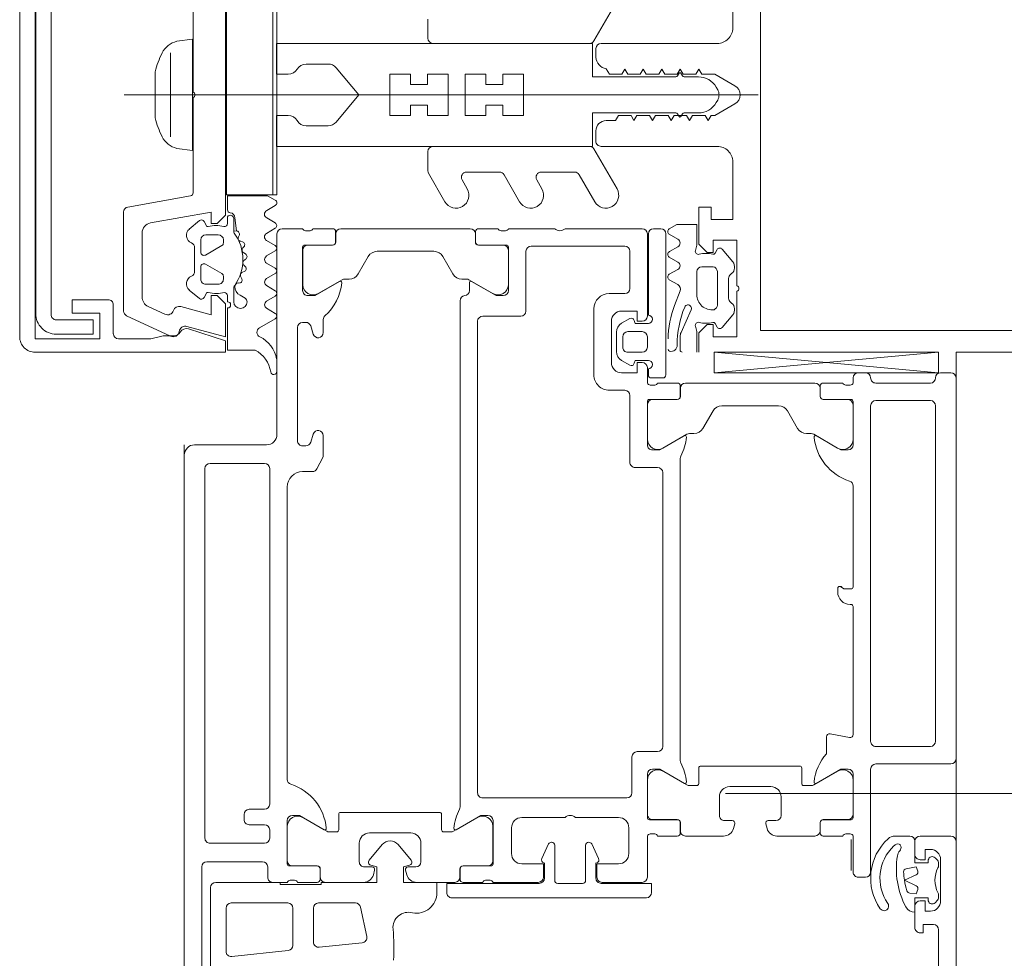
# Model space of a CAD drawing. Header units: centimetres. Extents: x -1737 to 22393, y -8842 to 3838.
# Tile 146 of 167: x 527 to 537, y 3029 to 3038. Entities that reach past the tile are written whole.
import ezdxf

# ---------------------------------------------------------------- set-up
doc = ezdxf.new("R2010")
doc.units = ezdxf.units.CM
for name, color, linetype, lineweight in [('A-DETL-GENF', 92, 'Continuous', 9), ('A-DETL-THIN', 151, 'Continuous', 9), ('A-DOOR', 31, 'Continuous', 13), ('A-GLAZ-CWMG', 51, 'Continuous', 13)]:
    doc.layers.add(name, color=color, linetype=linetype, lineweight=lineweight)

# ---------------------------------------------------------------- blocks, each defined once
blk = doc.blocks.new('Rectangular Mullion - SI_CovCap-20mm_Tran-55mm-V13-3_piętro I __3_90 m_ - stan projektowany')
at = {"layer": 'A-DETL-GENF'}
for p, q in [((-2.5, 9.39), (-2.5, 6.6)), ((-2.29, 9.39), (-2.29, 4.79)), ((0, -1.4848), (0, 4.678)), ((-2.2595, 4.3273), (-2.1357, 4.43)), ((-2.0223, 4.4186), (-2.0144, 4.4088)), ((-1.7445, 4.4088), (-1.7366, 4.4186)), ((-1.6232, 4.43), (-1.4994, 4.3273)), ((-1.9754, 4.3901), (-1.7835, 4.3901)), ((-2.2208, 4.2576), (-2.2558, 4.2778)), ((-2.0429, 4.28), (-1.7161, 4.28)), ((-1.6695, 4.2382), (-1.6695, 4.13)), ((-1.5031, 4.2778), (-1.5381, 4.2576)), ((-0.5006, 4.28), (-0.5006, 3.1497)), ((-0.0755, 4.269), (-0.0505, 4.2834)), ((0.0745, 4.269), (0.0495, 4.2834)), ((0.4995, 3.15), (0.4995, 4.28)), ((-2.0881, 4.0255), (-2.3089, 3.9271)), ((-1.7168, 4.0801), (-1.9395, 4.0801)), ((-0.1755, 3.9573), (-0.1755, 4.0958)), ((0.1745, 3.9573), (0.1745, 4.0958)), ((-0.2106, 3.9255), (-0.1855, 3.9399)), ((0.2095, 3.9255), (0.1844, 3.9399)), ((-2.3496, 3.9185), (-2.4795, 3.9185)), ((-1.9043, 3.9181), (-2.0452, 3.8648)), ((-1.7954, 3.8132), (-1.8435, 3.8963)), ((-1.6952, 3.8968), (-1.7434, 3.8132)), ((-1.5753, 3.8132), (-1.6241, 3.8969)), ((-1.4751, 3.8966), (-1.5223, 3.8156)), ((-1.3542, 3.8132), (-1.4021, 3.8966)), ((-0.1855, 3.8937), (-0.2106, 3.9082)), ((0.1844, 3.8937), (0.2095, 3.9082)), ((-0.913, 3.305), (-0.5255, 3.0813)), ((0.912, 3.305), (0.5245, 3.0813)), ((-0.7755, 2.9369), (-1.038, 3.0885)), ((-0.4506, 3.0997), (-0.3506, 3.0997)), ((0.3653, 3.1), (0.4502, 3.1)), ((-0.5005, 3.038), (-0.5005, 1.5168)), ((0.4995, 3.038), (0.4995, 1.5168)), ((-0.7505, 2.5678), (-0.7505, 2.8936)), ((-0.913, 2.575), (-0.8255, 2.5245)), ((-0.7755, 2.2069), (-1.038, 2.3585)), ((-0.7505, 1.8421), (-0.7505, 2.1636)), ((-0.913, 1.8493), (-0.8255, 1.7988)), ((-0.7621, 1.4735), (-1.038, 1.6328)), ((-0.5505, 1.4668), (-0.7371, 1.4668)), ((0.5495, 1.4668), (0.7361, 1.4668)), ((-0.3005, 0.4985), (-0.3005, 0.2834)), ((0.2995, 0.4985), (0.2995, 0.2834)), ((-2.1754, -0.0176), (-2.2626, -0.1698)), ((-2.0732, -0.1019), (-2.1235, -0.0172)), ((-1.9552, -0.0172), (-2.005, -0.1019)), ((-1.8534, -0.1019), (-1.9035, -0.0172)), ((-1.7356, -0.0172), (-1.7854, -0.1019)), ((-1.6341, -0.1029), (-1.6838, -0.0174)), ((-1.5156, -0.0172), (-1.5654, -0.1019)), ((-1.4137, -0.1029), (-1.4638, -0.0173)), ((-1.2956, -0.0174), (-1.3454, -0.1028)), ((-1.1963, -0.0985), (-1.2438, -0.0173)), ((-1.0747, -0.016), (-1.1226, -0.0994)), ((-1.9754, -0.3099), (-1.9472, -0.3587)), ((-1.8278, -0.3766), (-1.827, -0.3622)), ((-1.7862, -0.3401), (-1.7676, -0.3508)), ((-1.7218, -0.3332), (-1.7173, -0.3195)), ((-1.6676, -0.3076), (-1.6534, -0.3217)), ((-1.6046, -0.3166), (-1.5967, -0.3045)), ((-1.5456, -0.3058), (-1.5356, -0.3232)), ((-1.4871, -0.3308), (-1.4764, -0.3212)), ((-1.4273, -0.3357), (-1.422, -0.3558)), ((-1.3794, -0.3747), (-1.3656, -0.3677)), ((-1.8816, -0.4199), (-2.01, -0.4199)), ((-2.01, -0.4799), (-1.9495, -0.4799)), ((-1.84, -0.69), (-1.84, -0.57)), ((-1.79, -0.52), (-1.7624, -0.52)), ((-1.7364, -0.535), (-1.644, -0.695)), ((-1.556, -0.695), (-1.4636, -0.535)), ((-1.4376, -0.52), (-1.41, -0.52)), ((-1.36, -0.57), (-1.36, -0.69)), ((-1.2491, -0.4799), (-1.184, -0.4799)), ((-1.978, -0.7541), (-1.8963, -0.8514)), ((-1.67, -0.74), (-1.79, -0.74)), ((-1.41, -0.74), (-1.53, -0.74)), ((-1.3037, -0.8514), (-1.222, -0.7541)), ((-1.7151, -0.7999), (-1.4849, -0.7999)), ((-1.0897, -1.4487), (-0.9823, -0.8398)), ((-0.9528, -0.815), (-0.025, -0.815)), ((0.025, -0.815), (0.9528, -0.815)), ((-2.3444, -1.0341), (-2.1452, -1.4611)), ((0.4076, -1.0357), (-0.4076, -1.0357)), ((-2.0551, -1.2523), (-2.1312, -1.0889)), ((-0.225, -1.1834), (0.225, -1.1834)), ((-1.342, -1.31), (-1.9644, -1.31)), ((-2.0999, -1.49), (-1.1389, -1.49)), ((-2.32, -1.59), (-2.04, -1.59)), ((2.135, -2.1946), (-2.135, -2.1946)), ((-2.125, -2.3446), (2.125, -2.3446)), ((2.3501, -2.5), (-2.3501, -2.5))]:
    blk.add_line(p, q, dxfattribs=at)
at = {"layer": 'A-DETL-GENF', "flags": 128}
for points in [[(-2.2905, 4.9), (-2.2905, 4.7001), (2.2895, 4.7001), (2.2895, 4.9)], [(-2.5, 4.1), (-2.3107, 4.1), (-2.2307, 4.18), (-2.2307, 4.24), (-2.3506, 4.24), (-2.3506, 4.47), (-1.9056, 4.47)], [(-1.8558, 4.47), (-1.4106, 4.47), (-1.4106, 4.2399), (-1.5305, 4.2399), (-1.5305, 4.18), (-1.4505, 4.1), (-1.0906, 4.1), (-1.0906, 4.22), (-1.2106, 4.22), (-1.2106, 4.43), (-0.6506, 4.43)], [(-0.2506, 3.1997), (-0.2506, 3.2898), (-0.2005, 3.3204), (-0.2005, 3.4411), (-0.2506, 3.47), (-0.2005, 3.4989), (-0.2005, 3.6211), (-0.2506, 3.65), (-0.2005, 3.6789), (-0.2005, 3.8012), (-0.2506, 3.83), (-0.2005, 3.8589), (-0.2005, 3.9812), (-0.2506, 4.01), (-0.2005, 4.0389), (-0.2005, 4.1612), (-0.2506, 4.19), (-0.2003, 4.219), (-0.2003, 4.2549), (-0.0879, 4.4495)], [(0.0873, 4.4495), (0.1995, 4.2548), (0.1995, 4.1289), (0.2495, 4.1), (0.1995, 4.0712), (0.1995, 3.9488), (0.2495, 3.92), (0.1995, 3.8912), (0.1995, 3.7688), (0.2495, 3.74), (0.1995, 3.7112), (0.1995, 3.5889), (0.2495, 3.56), (0.1995, 3.5311), (0.1995, 3.4089), (0.2495, 3.38), (0.1995, 3.3511), (0.1995, 3.2304), (0.252, 3.2)], [(0.6495, 4.43), (1.2095, 4.43), (1.2095, 4.22), (1.0895, 4.22), (1.0895, 4.1), (1.4494, 4.1), (1.5294, 4.18), (1.5294, 4.2399), (1.4095, 4.2399), (1.4095, 4.47), (1.8547, 4.47)], [(-0.2648, 0.5751), (-0.0005, 0.7968), (-0.0005, 1.0968), (-0.2005, 1.0968), (-0.2005, 1.2968), (-0.1005, 1.2968), (-0.1005, 1.4628), (-0.2005, 1.4628), (-0.2005, 1.6628), (-0.0005, 1.6628), (-0.0005, 1.8298), (-0.2005, 1.8298), (-0.2005, 2.0298), (-0.1005, 2.0298), (-0.1005, 2.1968), (-0.2005, 2.1968), (-0.2005, 2.3968), (-0.0005, 2.3968), (-0.0005, 4.2968), (-0.0005, 2.3968), (0.1995, 2.3968), (0.1995, 2.1968), (0.0995, 2.1968), (0.0995, 2.0298), (0.1995, 2.0298), (0.1995, 1.8298), (-0.0005, 1.8298), (-0.0005, 1.6628), (0.1995, 1.6628), (0.1995, 1.4628), (0.0995, 1.4628), (0.0995, 1.2968), (0.1995, 1.2968), (0.1995, 1.0968), (-0.0005, 1.0968), (-0.0005, 0.7968), (0.2637, 0.5751)], [(-2.4995, 4.08), (-2.298, 4.08), (-2.2468, 4.0666)], [(-1.5121, 4.0666), (-1.4609, 4.08), (-1.2595, 4.08), (-1.2595, 3.8876), (-1.3021, 3.8132)], [(-0.2005, 0.1102), (-0.2005, -0.0032), (-0.5005, -0.0032), (-0.5005, 3.0668), (-0.1755, 3.0668), (-0.1755, 3.8764)], [(0.1995, 0.1102), (0.1995, -0.0032), (0.4995, -0.0032), (0.4995, 3.0668), (0.1745, 3.0668), (0.1745, 3.8764)], [(-1.1154, -0.4799), (-0.98, -0.4799), (-0.98, -0.0904), (-1.0226, -0.016)], [(-2.48, -0.2109), (-2.48, -0.4799), (-2.07, -0.4799)], [(-1.203, -0.4199), (-1.3248, -0.4199), (-1.322, -0.3944), (-1.1948, -0.4099)], [(-2.5, -2.3501), (-2.5, -0.5), (-2.3899, -0.5), (-2.2734, -0.8584)], [(-2.0576, -0.9345), (-2.1365, -0.64), (-1.95, -0.64), (-1.95, -0.58), (-2.03, -0.5), (-2.35, -0.5), (-2.2497, -0.8745)], [(1.2436, -1.2274), (1.14, -0.64), (1.25, -0.64), (1.25, -0.58), (1.17, -0.5), (-1.17, -0.5), (-1.25, -0.58), (-1.25, -0.64), (-1.14, -0.64), (-1.2436, -1.2274)], [(-1.92, -0.6672), (-1.92, -0.6799), (-1.97, -0.7088)], [(-1.23, -0.7088), (-1.28, -0.6799), (-1.28, -0.6672)], [(0.52, -0.9739), (0.54, -0.8207), (-0.54, -0.8207), (-0.52, -0.9738)], [(-2.34, -1.0012), (-2.34, -1.1062), (-2.37, -1.2244), (-2.37, -1.5393)], [(-1.99, -1.64), (-1.99, -1.99), (-2.12, -1.99), (-2.12, -1.72), (-2.37, -1.72), (-2.37, -2.35), (2.37, -2.35), (2.37, -1.72), (2.12, -1.72), (2.12, -1.99), (1.99, -1.99), (1.99, -1.64)], [(-2.185, -2.1446), (-2.185, -1.7846), (-2.325, -1.7846), (-2.325, -2.1447)]]:
    blk.add_lwpolyline(points, dxfattribs=at)
for points in [[(0.97, 0), (-0.97, 0), (-0.97, -0.04), (0.97, -0.04)], [(0.97, -0.04), (-0.97, -0.04), (-0.97, -0.49), (0.97, -0.49)]]:
    blk.add_lwpolyline(points, close=True, dxfattribs=at)
at = {"layer": 'A-DETL-GENF'}
for centre, radius, start, end in [((-0.0003, 4.4014), 0.1, 28.79836, 151.20164), ((-2.0846, 4.3685), 0.08, 38.84751, 129.68497), ((-1.9754, 4.4401), 0.05, 218.84751, 270), ((-1.8807, 4.4646), 0.0255, 12.35001, 167.64999), ((-1.7835, 4.4401), 0.05, 270, 321.15279), ((-1.6743, 4.3685), 0.08, 50.31503, 141.15279), ((-0.6505, 4.2801), 0.1499, 359.97059, 90.02941), ((0.6494, 4.2801), 0.1499, 89.97059, 180.02941), ((-2.2408, 4.3038), 0.03, 128.57981, 239.99147), ((-1.5181, 4.3038), 0.03, 300.00853, 51.42019), ((-2.2308, 4.2403), 0.02, 346.6587, 60.01715), ((-1.942, 4.1718), 0.2768, 166.6587, 194.37456), ((-1.9401, 4.2281), 0.1482, 172.4164, 270.24043), ((-2.0405, 4.2305), 0.0496, 92.75586, 159.68776), ((-1.7187, 4.2302), 0.0499, 9.22628, 86.98926), ((-1.8169, 4.1718), 0.2768, 345.62539, 13.34104), ((-1.5281, 4.2403), 0.02, 119.98467, 193.34104), ((0.0245, 4.0958), 0.2, 120, 180), ((-0.0005, 4.1968), 0.1, 90, 120), ((-0.0005, 4.1968), 0.1, 60, 90), ((-0.0255, 4.0958), 0.2, 360, 60), ((-1.7197, 4.1302), 0.0502, 273.33226, 359.73216), ((-2.2392, 4.0957), 0.03, 255.40272, 14.37456), ((-2.0744, 3.9947), 0.0337, 293.00353, 114.00003), ((-1.5197, 4.0957), 0.03, 165.62539, 284.59422), ((-2.4795, 3.9385), 0.02, 180.0007, 269.9993), ((-2.4256, 4.8221), 0.9325, 269.58699, 293.00353), ((-2.3496, 4.0185), 0.1, 270.00008, 294.00003), ((-0.2055, 3.9168), 0.01, 120.03025, 239.98023), ((-0.1955, 3.9573), 0.02, 300.03025, 360), ((0.1945, 3.9573), 0.02, 180, 239.96975), ((0.2045, 3.9168), 0.01, 300.01977, 59.96975), ((-2.4338, 3.8306), 0.059, 88.59736, 194.60356), ((-2.3976, 4.7979), 0.9974, 271.49889, 290.69004), ((-1.8868, 3.8712), 0.05, 30.06904, 110.53605), ((-1.6596, 3.8782), 0.0402, 27.79216, 152.37015), ((-1.4386, 3.877), 0.0414, 28.17599, 151.82401), ((-0.1955, 3.8764), 0.02, 360, 59.98023), ((0.1945, 3.8764), 0.02, 120.01977, 180), ((-2.4715, 3.8208), 0.02, 194.60356, 270), ((-1.7694, 3.8282), 0.03, 210.08708, 329.91292), ((-1.5494, 3.8282), 0.0299, 210.122, 335.06395), ((-1.3281, 3.8283), 0.0301, 210.12581, 329.87419), ((-0.9755, 3.1967), 0.125, 60, 240), ((-0.3505, 3.1997), 0.0999, 269.97043, 0.02957), ((0.3749, 3.2251), 0.1255, 191.5693, 265.59312), ((-0.5505, 3.038), 0.05, 360, 60), ((-0.4506, 3.1497), 0.05, 179.98991, 270.01009), ((0.4494, 3.15), 0.05, 270.93133, 359.98516), ((0.5495, 3.038), 0.05, 120, 180), ((-0.8005, 2.8936), 0.05, 360, 60), ((-0.9755, 2.4667), 0.125, 60, 240), ((-0.8005, 2.5678), 0.05, 240, 360), ((-0.8005, 2.1636), 0.05, 360, 60), ((-0.9755, 1.7411), 0.125, 60, 240), ((-0.8005, 1.8421), 0.05, 240, 360), ((-0.7371, 1.5168), 0.05, 240, 270), ((-0.5505, 1.5168), 0.05, 270, 360), ((0.5495, 1.5168), 0.05, 180, 270), ((-0.2005, 0.4985), 0.1, 130, 180), ((0.1995, 0.4985), 0.1, 0, 50), ((-0.2005, 0.2834), 0.1, 180, 240), ((-0.3005, 0.1102), 0.1, 360, 60), ((0.2995, 0.1102), 0.1, 120, 180), ((0.1995, 0.2834), 0.1, 300, 360), ((-2.6872, -0.031), 0.03, 89.9022, 261.64334), ((-2.7331, -0.3432), 0.2856, 27.59211, 81.64334), ((-2.6143, -0.291), 0.2911, 25.36369, 80.45454), ((-2.1493, -0.0325), 0.03, 30.71536, 150.16485), ((-1.9293, -0.0324), 0.03, 30.58867, 149.53464), ((-1.7097, -0.0324), 0.03, 30.14481, 149.53463), ((-1.4897, -0.0324), 0.03, 30.34487, 149.53462), ((-1.2697, -0.0325), 0.03, 30.34457, 149.76853), ((-1.0486, -0.0309), 0.03, 29.79649, 150.13199), ((-2.306, -0.1449), 0.05, 205.36369, 330.16485), ((-2.0391, -0.0779), 0.0417, 215.13204, 324.86796), ((-1.8194, -0.0781), 0.0415, 215.01205, 324.98795), ((-1.6001, -0.0765), 0.043, 217.84365, 323.82344), ((-1.3796, -0.0786), 0.0419, 215.46653, 324.69988), ((-1.1592, -0.0796), 0.0416, 206.95413, 331.56801), ((-2.01, -0.3549), 0.065, 90, 270), ((-2.01, -0.3299), 0.04, 29.99374, 90.00001), ((-1.8606, -0.3087), 0.1, 210.00227, 269.17284), ((-1.8616, -0.3748), 0.0339, 269.17829, 356.99749), ((-1.6, -0.7709), 0.44, 54.15879, 125.07788), ((-1.7998, -0.3636), 0.0272, 60.01099, 176.9853), ((-1.7518, -0.3234), 0.0316, 240.00703, 341.99669), ((-1.6888, -0.3288), 0.03, 45.00054, 162.0009), ((-1.6311, -0.2994), 0.0316, 224.99099, 327.01044), ((-1.5716, -0.3208), 0.03, 30.00025, 146.99854), ((-1.5082, -0.3073), 0.0316, 210.00259, 311.99738), ((-1.4563, -0.3435), 0.03, 14.99548, 132.00284), ((-1.393, -0.348), 0.03, 195.00147, 296.99683), ((-1.352, -0.3944), 0.03, 0.01117, 116.99101), ((-2.04, -0.4799), 0.03, 0, 180), ((-1.8816, -0.3699), 0.05, 270, 305.07788), ((-1.3248, -0.3899), 0.03, 234.15879, 270), ((-1.203, -0.4529), 0.033, 305.09006, 89.99998), ((-1.1947, -0.4599), 0.05, 7.17367, 90.00885), ((-1.1154, -0.4499), 0.03, 187.1885, 269.99701), ((-1.95, -0.5099), 0.03, 0.01852, 89.09479), ((-1.616, -0.5886), 0.314, 165.49788, 194.50212), ((-1.79, -0.57), 0.05, 89.98974, 180.01026), ((-1.7624, -0.55), 0.03, 29.99356, 90.01209), ((-1.4376, -0.55), 0.03, 89.98935, 150.005), ((-1.41, -0.57), 0.05, 0.00904, 89.99096), ((-1.5844, -0.5886), 0.3144, 345.517, 13.19753), ((-1.2491, -0.5099), 0.03, 90, 193.19753), ((-1.955, -0.7348), 0.03, 120.00493, 219.98969), ((-1.79, -0.69), 0.05, 179.98992, 270.01008), ((-1.67, -0.71), 0.03, 269.99358, 30.00244), ((-1.53, -0.71), 0.03, 150.00269, 270.00128), ((-1.41, -0.69), 0.05, 270.00918, 359.99082), ((-1.245, -0.7348), 0.03, 319.98868, 60.00171), ((-2.34, -0.88), 0.07, 300.00644, 18), ((-1.8351, -0.7999), 0.08, 219.99668, 337.38439), ((-1.7151, -0.8499), 0.05, 90.00034, 157.37761), ((-1.4849, -0.8499), 0.05, 22.62086, 90.00119), ((-1.3649, -0.7999), 0.08, 202.62277, 319.99694), ((-0.9528, -0.845), 0.03, 90, 170), ((0, -0.8206), 0.0256, 12.68038, 167.31962), ((-2.29, -1.0087), 0.06, 98.44171, 205), ((-2.27, -1.0012), 0.07, 120.00644, 180), ((-2.3076, -0.89), 0.06, 278.44171, 15), ((-2.1155, -0.95), 0.06, 288.81925, 15), ((-2.0768, -1.0636), 0.06, 108.81925, 205), ((-0.3066, -0.9208), 0.2199, 193.97065, 242.72797), ((0.3066, -0.9207), 0.2199, 297.27461, 346.02676), ((0.0005, -0.2907), 0.9207, 243.70777, 255.82838), ((-0.0002, -0.2912), 0.9202, 284.16828, 296.29299), ((-1.342, -1.21), 0.1, 270, 350), ((-1.9644, -1.21), 0.1, 205, 270), ((-2.0999, -1.44), 0.05, 205, 270), ((-1.1389, -1.44), 0.05, 270, 350), ((-2.3188, -1.5388), 0.0512, 180.57094, 268.64822), ((-2.04, -1.64), 0.05, 0.00001, 90.0001), ((-2.1251, -2.1448), 0.1998, 179.97179, 270.0352), ((-2.135, -2.1447), 0.0499, 179.87955, 270.02248), ((-2.3501, -2.3501), 0.1499, 179.99376, 270.0062)]:
    blk.add_arc(centre, radius, start, end, dxfattribs=at)
blk = doc.blocks.new('Schueco_FWS_ADS-75-SimplySmart_inw_Family-02 - FWS SI insert unit 90-2508000-3_piętro I __3_90 m_ - stan projektowany')
at = {"layer": 'A-DETL-GENF'}
for p, q in [((-76.25, 6.6), (76.25, 6.6)), ((75.35, -0.9), (-75.35, -0.9))]:
    blk.add_line(p, q, dxfattribs=at)
at = {"layer": 'A-DOOR'}
for p, q in [((-76.05, 6.45), (-76.05, 6.55)), ((-76, 6.6), (-72.3, 6.6)), ((-72.25, 6.55), (-72.25, 5.82)), ((-71.55, 6.25), (-71.55, 6.55)), ((-76.0502, 4.2489), (-76.25, 6.4302)), ((-71.3383, 6.397), (-71.3141, 6.4212)), ((-70.92, 6.45), (-71.32, 6.45)), ((-71.2929, 6.43), (-71.2631, 6.43)), ((-70.9769, 6.43), (-70.9471, 6.43)), ((-70.9259, 6.4212), (-70.9017, 6.397)), ((-69.35, 6.43), (-70.64, 6.43)), ((-75.95, 5.82), (-75.95, 6.35)), ((-75.78, 6.35), (-75.78, 5.82)), ((-72.47, 6.4), (-75.73, 6.4)), ((-72.42, 5.82), (-72.42, 6.35)), ((-71.37, 6.2), (-71.5, 6.2)), ((-70.66, 6.2), (-70.87, 6.2)), ((-75.73, 5.77), (-72.47, 5.77)), ((-72.2, 5.77), (-71.2, 5.77)), ((-76.05, 5.65), (-76.05, 5.72)), ((-71.15, 5.72), (-71.15, 5.65)), ((-75.95, 5.6), (-76, 5.6)), ((-75.93, 5.5283), (-75.93, 5.5717)), ((-75.791, 5.58), (-75.791, 5.31)), ((-75.35, 5.6), (-75.771, 5.6)), ((-75.74, 5.599), (-75.4057, 5.599)), ((-73.97, 5.6), (-74.95, 5.6)), ((-73.8, 5.58), (-73.8, 5.57)), ((-72.5364, 5.6), (-73.78, 5.6)), ((-72.5436, 5.3757), (-72.5069, 5.5643)), ((-71.729, 5.6), (-72.15, 5.6)), ((-71.76, 5.599), (-72.0943, 5.599)), ((-71.709, 5.31), (-71.709, 5.58)), ((-71.57, 5.5717), (-71.57, 5.5283)), ((-71.2, 5.6), (-71.55, 5.6)), ((-71.515, 5.58), (-71.215, 5.58)), ((-75.95, 5.31), (-75.95, 5.5)), ((-75.79, 5.309), (-75.79, 5.549)), ((-71.71, 5.309), (-71.71, 5.549)), ((-71.55, 5.5), (-71.55, 5.31)), ((-75.3191, 5.449), (-75.4533, 5.2165)), ((-73.92, 5.45), (-73.955, 5.45)), ((-72.1809, 5.449), (-72.0467, 5.2165)), ((-75.821, 5.28), (-75.92, 5.28)), ((-75.9, 5.279), (-75.82, 5.279)), ((-72.35, 5.34), (-72.5141, 5.34)), ((-71.6, 5.279), (-71.68, 5.279)), ((-71.58, 5.28), (-71.679, 5.28)), ((-75.95, 3.971), (-75.95, 5.229)), ((-75.46, 5.1915), (-75.46, 5.1469)), ((-72.04, 5.1915), (-72.04, 5.12)), ((-71.55, 4.8593), (-71.55, 5.229)), ((-72.23, 5.08), (-72.23, 4.12)), ((-72.06, 5.1), (-72.21, 5.1)), ((-75.51, 5.0602), (-75.68, 4.9621)), ((-71.93, 4.9), (-71.75, 4.9)), ((-75.73, 4.8755), (-75.73, 4.3245)), ((-72.03, 4.4), (-72.03, 4.8)), ((-71.7, 4.85), (-71.7, 4.775)), ((-71.6685, 4.7509), (-71.6241, 4.7628)), ((-71.7, 4.425), (-71.7, 4.35)), ((-71.6241, 4.4372), (-71.6685, 4.4491)), ((-71.55, 3.971), (-71.55, 4.3407)), ((-75.68, 4.2379), (-75.51, 4.1398)), ((-71.75, 4.3), (-71.93, 4.3)), ((-75.46, 4.0531), (-75.46, 4.0085)), ((-72.21, 4.1), (-72.06, 4.1)), ((-72.04, 4.08), (-72.04, 4.0085)), ((-75.4533, 3.9835), (-75.3191, 3.751)), ((-72.0467, 3.9835), (-72.1809, 3.751)), ((-75.95, 3.7), (-75.95, 3.89)), ((-75.92, 3.92), (-75.821, 3.92)), ((-75.82, 3.921), (-75.9, 3.921)), ((-75.791, 3.89), (-75.791, 3.62)), ((-75.79, 3.651), (-75.79, 3.891)), ((-75.2175, 3.92), (-72.2825, 3.92)), ((-71.71, 3.651), (-71.71, 3.891)), ((-71.709, 3.62), (-71.709, 3.89)), ((-71.68, 3.921), (-71.6, 3.921)), ((-71.679, 3.92), (-71.58, 3.92)), ((-71.55, 3.89), (-71.55, 3.7)), ((-76.03, 3.78), (-77.4, 3.78)), ((-76, 3.64), (-76, 3.75)), ((-72.42, 3.75), (-75.08, 3.75)), ((-77.45, 3.73), (-77.45, 3.66)), ((-75.93, 3.6283), (-75.93, 3.6717)), ((-75.13, 3.7), (-75.13, 3.48)), ((-72.37, 3.5), (-72.37, 3.7)), ((-71.57, 3.6717), (-71.57, 3.6283)), ((-77.45, 2.8), (-77.45, 3.55)), ((-77.4, 3.61), (-76.61, 3.61)), ((-77.4, 3.6), (-76.6, 3.6)), ((-76.45, 3.55), (-76.45, 3.41)), ((-76.3, 3.6), (-76.4, 3.6)), ((-76.25, 3.41), (-76.25, 3.55)), ((-76.1, 3.6), (-75.95, 3.6)), ((-76.09, 3.61), (-76.03, 3.61)), ((-75.771, 3.6), (-75.35, 3.6)), ((-75.4057, 3.601), (-75.74, 3.601)), ((-72.15, 3.6), (-71.729, 3.6)), ((-72.0943, 3.601), (-71.76, 3.601)), ((-71.55, 3.6), (-71.15, 3.6)), ((-71.1, 3.55), (-71.1, 3.16)), ((-70.95, 3.59), (-70.95, 1.7)), ((-71.97, 3.45), (-72.32, 3.45)), ((-77.28, 3.38), (-77.28, 2.47)), ((-76.87, 3.43), (-77.23, 3.43)), ((-76.82, 3.23), (-76.82, 3.38)), ((-76.576, 3.4286), (-76.5306, 3.35)), ((-76.4, 3.36), (-76.3, 3.36)), ((-76.1694, 3.35), (-76.124, 3.4286)), ((-75.88, 3.38), (-75.88, 3.23)), ((-75.18, 3.43), (-75.83, 3.43)), ((-71.92, 2), (-71.92, 3.4)), ((-71.38, 3.42), (-71.63, 3.42)), ((-76.444, 3.3), (-76.256, 3.3)), ((-71.73, 3.32), (-71.73, 2.9)), ((-76.55, 3.25), (-76.15, 3.25)), ((-76.03, 3.08), (-76.67, 3.08)), ((-71.4727, 3.0598), (-71.3305, 3.1261)), ((-71.29, 3.1), (-71.14, 3.1)), ((-71.49, 3.03), (-71.49, 3.0326)), ((-71.12, 3), (-71.46, 3)), ((-71.09, 2.73), (-71.09, 2.97)), ((-71.73, 2.8), (-71.73, 2.38)), ((-77.45, 2.25), (-77.45, 2.7)), ((-71.46, 2.7), (-71.12, 2.7)), ((-71.49, 2.6674), (-71.49, 2.67)), ((-71.3305, 2.5739), (-71.4727, 2.6402)), ((-71.14, 2.6), (-71.29, 2.6)), ((-71.1, 2.54), (-71.1, 2.1)), ((-77.23, 2.42), (-76.65, 2.42)), ((-76.6, 2.37), (-76.6, 2)), ((-77.43, 2.1783), (-77.43, 2.2217)), ((-77.291, 2.23), (-77.291, 1.96)), ((-76.85, 2.25), (-77.271, 2.25)), ((-77.24, 2.249), (-76.9057, 2.249)), ((-71.63, 2.28), (-71.38, 2.28)), ((-77.45, 1.96), (-77.45, 2.15)), ((-77.29, 1.959), (-77.29, 2.199)), ((-76.8191, 2.099), (-76.9533, 1.8665)), ((-71.279, 2.1), (-71.7, 2.1)), ((-71.6443, 2.099), (-71.31, 2.099)), ((-71.26, 2.049), (-71.26, 1.809)), ((-71.259, 1.81), (-71.259, 2.08)), ((-71.12, 2.0717), (-71.12, 2.0283)), ((-77.321, 1.93), (-77.42, 1.93)), ((-77.4, 1.929), (-77.32, 1.929)), ((-76.55, 1.95), (-71.97, 1.95)), ((-71.5967, 1.7165), (-71.7309, 1.949)), ((-71.1, 2), (-71.1, 1.81)), ((-77.45, 0.621), (-77.45, 1.879)), ((-76.96, 1.8415), (-76.96, 1.7969)), ((-76.8495, 1.87), (-76.9262, 1.87)), ((-71.8325, 1.78), (-76.75, 1.78)), ((-71.23, 1.779), (-71.15, 1.779)), ((-71.13, 1.78), (-71.229, 1.78)), ((-71.1, 1.729), (-71.1, 1.3593)), ((-77.01, 1.7102), (-77.18, 1.6121)), ((-71.59, 1.62), (-71.59, 1.6915)), ((-71.78, 0.62), (-71.78, 1.58)), ((-71.76, 1.6), (-71.61, 1.6)), ((-77.23, 1.5255), (-77.23, 0.9745)), ((-71.3, 1.4), (-71.48, 1.4)), ((-71.25, 1.275), (-71.25, 1.35)), ((-71.58, 1.3), (-71.58, 0.9)), ((-71.4663, 1.1766), (-71.3141, 1.3043)), ((-71.1741, 1.2628), (-71.2185, 1.2509)), ((-71.3141, 0.8957), (-71.4663, 1.0234)), ((-77.18, 0.8879), (-77.01, 0.7898)), ((-71.25, 0.85), (-71.25, 0.925)), ((-71.2185, 0.9491), (-71.1741, 0.9372)), ((-70.5738, 0.8724), (-70.8604, 0.8115)), ((-71.48, 0.8), (-71.3, 0.8)), ((-71.1, 0.8407), (-71.1, 0.471)), ((-70.4697, 0.4102), (-70.5137, 0.8287)), ((-76.96, 0.7031), (-76.96, 0.6585)), ((-70.9, 0.7626), (-70.9, 0.405)), ((-76.9533, 0.6335), (-76.8191, 0.401)), ((-71.61, 0.6), (-71.76, 0.6)), ((-71.59, 0.5085), (-71.59, 0.58)), ((-77.45, 0.35), (-77.45, 0.54)), ((-77.42, 0.57), (-77.321, 0.57)), ((-77.32, 0.571), (-77.4, 0.571)), ((-77.291, 0.54), (-77.291, 0.27)), ((-77.29, 0.301), (-77.29, 0.541)), ((-71.7309, 0.251), (-71.5967, 0.4835)), ((-76.567, 0.45), (-76.44, 0.45)), ((-75.44, 0.45), (-75.2492, 0.45)), ((-75.2265, 0.4446), (-75.1173, 0.3889)), ((-71.26, 0.391), (-71.26, 0.151)), ((-71.259, 0.12), (-71.259, 0.39)), ((-71.15, 0.421), (-71.23, 0.421)), ((-71.229, 0.42), (-71.13, 0.42)), ((-71.1, 0.39), (-71.1, 0.2)), ((-77.43, 0.2783), (-77.43, 0.3217)), ((-76.4254, 0.3522), (-76.5046, 0.328)), ((-75.3754, 0.328), (-75.4546, 0.3522)), ((-75.09, 0.3444), (-75.09, 0.25)), ((-70.85, 0.355), (-70.5194, 0.355)), ((-77.45, 0.05), (-77.45, 0.25)), ((-77.271, 0.25), (-76.85, 0.25)), ((-76.9057, 0.251), (-77.24, 0.251)), ((-76.54, 0.2801), (-76.54, 0.25)), ((-76.49, 0.2), (-75.39, 0.2)), ((-75.34, 0.25), (-75.34, 0.2801)), ((-74.94, 0.1), (-72.1, 0.1)), ((-71.7, 0.1), (-71.279, 0.1)), ((-71.31, 0.101), (-71.6443, 0.101)), ((-71.12, 0.1717), (-71.12, 0.1283)), ((-71.1, 0.1), (-71.1, -0.04)), ((-70.9, 0.105), (-70.9, -0.445)), ((-70.4879, 0.155), (-70.85, 0.155)), ((-70.3804, -0.4398), (-70.4382, 0.1102)), ((-75.45, 0), (-77.4, 0)), ((-71.86, -0.07), (-75.12, -0.07)), ((-71.53, -0.07), (-71.61, -0.07)), ((-71.15, -0.09), (-71.25, -0.09)), ((-75.35, -0.8), (-75.35, -0.1)), ((-75.17, -0.12), (-75.17, -0.65)), ((-71.81, -0.27), (-71.81, -0.12)), ((-71.66, -0.12), (-71.66, -0.27)), ((-71.48, -0.65), (-71.48, -0.12)), ((-71.3, -0.14), (-71.3, -0.68)), ((-71.71, -0.32), (-71.76, -0.32)), ((-70.85, -0.495), (-70.4301, -0.495)), ((-70.2, -0.645), (-71.05, -0.645)), ((-75.12, -0.7), (-71.53, -0.7)), ((-71.25, -0.73), (-69.96, -0.73)), ((-69.1, -0.9), (-75.25, -0.9))]:
    blk.add_line(p, q, dxfattribs=at)
at = {"layer": 'A-DOOR', "flags": 128}
for points in [[(-71.5, 6.6), (-62.85, 6.6), (-62.85, 6.26), (-62.96, 6.15), (-63.02, 6.15), (-63.02, 6.32)], [(-76.25, 4.2489), (-76.25, 6.4302), (-76.0502, 6.4302), (-76.0502, 4.2489), (-76.25, 4.2489), (-76.0502, 6.4302)], [(-71.5, 6.2), (-71.29, 6.2), (-71.29, 6.33), (-71.32, 6.33)], [(-71.42, 6.35), (-71.42, 6.3), (-71.32, 6.3), (-71.32, 6.25)], [(-70.92, 6.33), (-70.95, 6.33), (-70.95, 6.2), (-70.81, 6.2)], [(-70.92, 6.25), (-70.92, 6.3), (-70.82, 6.3), (-70.82, 6.35)], [(-70.69, 6.38), (-70.69, 6.28), (-70.61, 6.28), (-70.61, 6.25)], [(-71.5498, 6.0064), (-71.5498, 6.015), (-71.5498, 6.15)], [(-75.4381, 5.2407), (-75.3, 5.48), (-75.3, 5.55)], [(-73.975, 5.47), (-73.975, 5.4767), (-73.95, 5.51), (-73.95, 5.58)], [(-72.2, 5.55), (-72.2, 5.48), (-72.0618, 5.2407)], [(-75.3, 3.65), (-75.3, 3.72), (-75.4381, 3.9593)], [(-72.0618, 3.9593), (-72.2, 3.72), (-72.2, 3.65)], [(-71.09, 3.15), (-71.09, 3.64), (-71, 3.64)], [(-76.55, 3.55), (-76.55, 3.5), (-76.65, 3.5), (-76.65, 3.35)], [(-76.53, 3.61), (-76.53, 3.48), (-76.5578, 3.4726)], [(-76.1422, 3.4726), (-76.17, 3.48), (-76.17, 3.61)], [(-76.05, 3.35), (-76.05, 3.5), (-76.15, 3.5), (-76.15, 3.55)], [(-71.15, 3.11), (-71.28, 3.11), (-71.28, 3.32)], [(-71.28, 2.38), (-71.28, 2.59), (-71.15, 2.59)], [(-71, 1.65), (-71.09, 1.65), (-71.09, 2.55)], [(-76.9381, 1.8907), (-76.8, 2.13), (-76.8, 2.2)], [(-71.75, 2.05), (-71.75, 1.98), (-71.6118, 1.7407)], [(-71.2658, 1.2891), (-71.25, 1.23), (-71.1, 1.23), (-71.1, 1.555), (-71, 1.555)], [(-71.1, -0.595), (-71.1, 0.03), (-71.08, 0.03), (-71.08, 0.43), (-71.1, 0.43), (-71.1, 0.97), (-71.25, 0.97), (-71.2658, 0.9109)], [(-76.8, 0.3), (-76.8, 0.37), (-76.9381, 0.6093)], [(-71.6118, 0.4593), (-71.75, 0.22), (-71.75, 0.15)]]:
    blk.add_lwpolyline(points, dxfattribs=at)
for points in [[(-71.2328, 6.1154), (-71.25, 6.2129), (-71.2102, 6.2274), (-71.25, 6.2129)], [(-71.0298, 6.2274), (-70.99, 6.2129), (-70.9956, 6.1492), (-70.99, 6.2129)], [(-71.1727, 6.2119), (-71.12, 6.0988), (-71.0673, 6.2119), (-71.12, 6.0988)]]:
    blk.add_lwpolyline(points, close=True, dxfattribs=at)
at = {"layer": 'A-DOOR'}
for centre, radius, start, end in [((-76, 6.55), 0.05, 90, 180), ((-72.3, 6.55), 0.05, 0, 90), ((-71.5, 6.55), 0.05, 90, 180), ((-76, 6.45), 0.05, 180, 270), ((-71.32, 6.35), 0.1, 90, 180), ((-71.2929, 6.4), 0.03, 90, 135), ((-71.2631, 6.38), 0.05, 62.51067, 90), ((-71.12, 6.655), 0.26, 242.51067, 297.48933), ((-70.9769, 6.38), 0.05, 90, 117.48933), ((-70.9471, 6.4), 0.03, 45, 90), ((-70.92, 6.35), 0.1, 0, 90), ((-70.64, 6.38), 0.05, 90, 180), ((-76, 6.35), 0.05, 0, 90), ((-75.73, 6.35), 0.05, 90, 180), ((-72.47, 6.35), 0.05, 0, 90), ((-71.31, 6.3687), 0.04, 135, 255.52249), ((-70.93, 6.3687), 0.04, 284.47751, 45), ((-71.5, 6.25), 0.05, 180, 270), ((-71.37, 6.25), 0.05, 270, 360), ((-71.1999, 6.1992), 0.03, 25, 110), ((-71.1999, 6.1992), 0.03, 25, 110), ((-71.0401, 6.1992), 0.03, 70, 155), ((-71.0401, 6.1992), 0.03, 70, 155), ((-70.87, 6.25), 0.05, 180, 270), ((-70.66, 6.25), 0.05, 270, 0), ((-71.5, 6.15), 0.05, 90, 180), ((-71.0255, 6.1518), 0.03, 287.45979, 355), ((-71.0255, 6.1518), 0.03, 287.45979, 355), ((-70.91, 6.2), 0.1, 297.86418, 0), ((-71.02, 6.029), 0.53, 180, 181.51042), ((-71.4444, 6.0345), 0.03, 102.68916, 206.88929), ((-71.44, 6.015), 0.05, 49.33981, 102.68916), ((-71.3423, 6.1288), 0.1, 229.33981, 260.84576), ((-71.2325, 6.81), 0.79, 260.84576, 297.86418), ((-71.2033, 6.1206), 0.03, 190, 272.42816), ((-71.2033, 6.1206), 0.03, 190, 272.42816), ((-71.2325, 6.81), 0.72, 272.42816, 278.98852), ((-71.2325, 6.81), 0.72, 272.42816, 278.98852), ((-71.2325, 6.81), 0.72, 278.98852, 287.45979), ((-71.2325, 6.81), 0.72, 278.98852, 287.45979), ((-71.4498, 6.0064), 0.1, 180, 222.39007), ((-71.1406, 6.2887), 0.5187, 222.39007, 304.8585), ((-71.373, 6.0707), 0.11, 206.88929, 223.16196), ((-71.1406, 6.2887), 0.4287, 223.16196, 304.8585), ((-70.8698, 5.9), 0.045, 304.8585, 124.8585), ((-76, 5.72), 0.05, 90, 180), ((-76, 5.82), 0.05, 270, 0), ((-75.73, 5.82), 0.05, 180, 270), ((-72.47, 5.82), 0.05, 270, 360), ((-72.2, 5.82), 0.05, 180, 270), ((-71.2, 5.72), 0.05, 0, 90), ((-76, 5.65), 0.05, 180, 270), ((-71.2, 5.65), 0.05, 270, 0), ((-75.96, 5.5717), 0.03, 0, 70.52878), ((-75.771, 5.58), 0.02, 90, 180), ((-75.74, 5.549), 0.05, 90, 180), ((-75.4738, 5.7177), 0.5, 275.62258, 342.25158), ((-75.4057, 5.499), 0.1, 330, 90), ((-75.35, 5.55), 0.05, 0, 90), ((-74.95, 5.55), 0.05, 90, 162.25158), ((-73.97, 5.58), 0.02, 0, 90), ((-73.92, 5.57), 0.12, 270, 0), ((-73.78, 5.58), 0.02, 90, 180), ((-72.5364, 5.57), 0.03, 349, 90), ((-72.15, 5.55), 0.05, 90, 180), ((-72.0943, 5.499), 0.1, 90, 210), ((-71.76, 5.549), 0.05, 0, 90), ((-71.729, 5.58), 0.02, 0, 90), ((-71.54, 5.5717), 0.03, 109.47122, 180), ((-75.96, 5.5283), 0.03, 289.47122, 0), ((-73.955, 5.4767), 0.02, 135, 180), ((-73.955, 5.47), 0.02, 180, 270), ((-71.54, 5.5283), 0.03, 180, 250.52878), ((-72.5141, 5.37), 0.03, 169, 270), ((-75.92, 5.31), 0.03, 180, 270), ((-75.9, 5.229), 0.05, 90, 180), ((-75.821, 5.31), 0.03, 270, 0), ((-75.82, 5.309), 0.03, 270, 0), ((-72.0218, 5.7172), 0.5, 228.97478, 263.85932), ((-71.68, 5.309), 0.03, 180, 270), ((-71.679, 5.31), 0.03, 180, 270), ((-71.6, 5.229), 0.05, 0, 90), ((-71.58, 5.31), 0.03, 270, 0), ((-75.41, 5.1915), 0.05, 150, 180), ((-75.4262, 5.2338), 0.0138, 150, 275.62258), ((-72.0738, 5.2338), 0.0138, 263.85932, 30), ((-72.09, 5.1915), 0.05, 0, 30), ((-75.56, 5.1469), 0.1, 300, 0), ((-72.21, 5.08), 0.02, 90, 180), ((-72.06, 5.12), 0.02, 270, 0), ((-75.63, 4.8755), 0.1, 120, 180), ((-71.93, 4.8), 0.1, 90, 180), ((-71.75, 4.85), 0.05, 0, 90), ((-71.65, 4.8593), 0.1, 285, 0), ((-71.675, 4.775), 0.025, 180, 285), ((-71.675, 4.425), 0.025, 75, 180), ((-71.65, 4.3407), 0.1, 0, 75), ((-75.63, 4.3245), 0.1, 180, 240), ((-71.93, 4.4), 0.1, 180, 270), ((-71.75, 4.35), 0.05, 270, 0), ((-75.56, 4.0531), 0.1, 0, 60), ((-72.21, 4.12), 0.02, 180, 270), ((-72.06, 4.08), 0.02, 0, 90), ((-75.9, 3.971), 0.05, 180, 270), ((-75.41, 4.0085), 0.05, 180, 210), ((-75.4262, 3.9662), 0.0138, 84.67141, 210), ((-75.4713, 3.4821), 0.5, 62.5097, 84.67141), ((-75.2175, 3.97), 0.05, 242.5097, 270), ((-72.2825, 3.97), 0.05, 270, 297.4903), ((-72.0287, 3.4821), 0.5, 95.32859, 117.4903), ((-72.0738, 3.9662), 0.0138, 330, 95.32859), ((-72.09, 4.0085), 0.05, 330, 0), ((-71.6, 3.971), 0.05, 270, 0), ((-75.92, 3.89), 0.03, 90, 180), ((-75.821, 3.89), 0.03, 360, 90), ((-75.82, 3.891), 0.03, 0, 90), ((-71.68, 3.891), 0.03, 90, 180), ((-71.679, 3.89), 0.03, 90, 180), ((-71.58, 3.89), 0.03, 0, 90), ((-77.4, 3.73), 0.05, 90, 180), ((-76.03, 3.75), 0.03, 0, 90), ((-75.4057, 3.701), 0.1, 270, 30), ((-75.08, 3.7), 0.05, 90, 180), ((-72.42, 3.7), 0.05, 0, 90), ((-72.0943, 3.701), 0.1, 150, 270), ((-77.4, 3.66), 0.05, 180, 270), ((-76.57, 3.61), 0.04, 0, 180), ((-76.13, 3.61), 0.04, 0, 180), ((-76.03, 3.64), 0.03, 270, 0), ((-75.96, 3.6717), 0.03, 0, 70.52878), ((-75.74, 3.651), 0.05, 180, 270), ((-75.35, 3.65), 0.05, 270, 0), ((-72.15, 3.65), 0.05, 180, 270), ((-71.76, 3.651), 0.05, 270, 0), ((-71.54, 3.6717), 0.03, 109.47122, 180), ((-71, 3.59), 0.05, 0, 90), ((-77.4, 3.55), 0.05, 90, 180), ((-76.6, 3.55), 0.05, 0, 90), ((-76.4, 3.55), 0.05, 90, 180), ((-76.3, 3.55), 0.05, 0, 90), ((-76.1, 3.55), 0.05, 90, 180), ((-75.96, 3.6283), 0.03, 289.47122, 0), ((-75.771, 3.62), 0.02, 180, 270), ((-71.729, 3.62), 0.02, 270, 0), ((-71.54, 3.6283), 0.03, 180, 250.52878), ((-71.15, 3.55), 0.05, 0, 90), ((-76.55, 3.4436), 0.03, 105, 210), ((-76.15, 3.4436), 0.03, 330, 75), ((-75.18, 3.48), 0.05, 270, 0), ((-72.32, 3.5), 0.05, 180, 270), ((-71.97, 3.4), 0.05, 0, 90), ((-77.23, 3.38), 0.05, 90, 180), ((-76.87, 3.38), 0.05, 0, 90), ((-76.55, 3.35), 0.1, 180, 270), ((-76.444, 3.4), 0.1, 210, 270), ((-76.4, 3.41), 0.05, 180, 270), ((-76.3, 3.41), 0.05, 270, 0), ((-76.256, 3.4), 0.1, 270, 330), ((-76.15, 3.35), 0.1, 270, 0), ((-75.83, 3.38), 0.05, 90, 180), ((-71.63, 3.32), 0.1, 90, 180), ((-71.38, 3.32), 0.1, 0, 90), ((-76.67, 3.23), 0.15, 180, 270), ((-76.03, 3.23), 0.15, 270, 0), ((-71.15, 3.16), 0.05, 270, 0), ((-71.3179, 3.0989), 0.03, 21.71176, 115), ((-71.14, 3.15), 0.05, 270, 0), ((-71.46, 3.0326), 0.03, 115, 180), ((-71.46, 3.03), 0.03, 180, 270), ((-71.12, 2.97), 0.03, 0, 90), ((-71.6775, 2.85), 0.0725, 136.39718, 223.60282), ((-77.5025, 2.75), 0.0725, 316.39718, 43.60282), ((-71.46, 2.67), 0.03, 90, 180), ((-71.12, 2.73), 0.03, 270, 0), ((-71.46, 2.6674), 0.03, 180, 245), ((-71.3179, 2.6011), 0.03, 245, 338.28824), ((-71.15, 2.54), 0.05, 360, 90), ((-71.14, 2.55), 0.05, 0, 90), ((-77.23, 2.47), 0.05, 180, 270), ((-76.65, 2.37), 0.05, 0, 90), ((-71.63, 2.38), 0.1, 180, 270), ((-71.38, 2.38), 0.1, 270, 0), ((-77.46, 2.2217), 0.03, 0, 70.52878), ((-77.271, 2.23), 0.02, 90, 180), ((-77.24, 2.199), 0.05, 90, 180), ((-76.9057, 2.149), 0.1, 330, 90), ((-76.85, 2.2), 0.05, 0, 90), ((-77.46, 2.1783), 0.03, 289.47122, 360), ((-71.7, 2.05), 0.05, 90, 180), ((-71.6443, 1.999), 0.1, 90, 210), ((-71.31, 2.049), 0.05, 0, 90), ((-71.279, 2.08), 0.02, 0, 90), ((-71.09, 2.0717), 0.03, 109.47122, 180), ((-71.09, 2.0283), 0.03, 180, 250.52878), ((-77.42, 1.96), 0.03, 180, 270), ((-77.4, 1.879), 0.05, 90, 180), ((-77.321, 1.96), 0.03, 270, 0), ((-77.32, 1.959), 0.03, 270, 0), ((-76.55, 2), 0.05, 180, 270), ((-71.97, 2), 0.05, 270, 0), ((-76.91, 1.8415), 0.05, 150, 180), ((-76.9262, 1.8838), 0.0138, 150, 270), ((-76.8495, 1.82), 0.05, 5.73917, 90), ((-76.75, 1.83), 0.05, 185.73917, 270), ((-77.06, 1.7969), 0.1, 300, 0), ((-71.8325, 1.73), 0.05, 62.5097, 90), ((-71.5787, 2.2179), 0.5, 242.5097, 264.67141), ((-71.6238, 1.7338), 0.0138, 264.67141, 30), ((-71.23, 1.809), 0.03, 180, 270), ((-71.229, 1.81), 0.03, 180, 270), ((-71.15, 1.729), 0.05, 0, 90), ((-71.13, 1.81), 0.03, 270, 0), ((-71.64, 1.6915), 0.05, 0, 30), ((-71, 1.7), 0.05, 270, 0), ((-77.13, 1.5255), 0.1, 120, 180), ((-71.76, 1.58), 0.02, 90, 180), ((-71.61, 1.62), 0.02, 270, 0), ((-71, 1.355), 0.2, 349.34959, 90), ((-71.48, 1.3), 0.1, 90, 180), ((-71.3, 1.35), 0.05, 0, 90), ((-71.2, 1.3593), 0.1, 285, 360), ((-71.2948, 1.2813), 0.03, 14.99508, 130), ((-71.225, 1.275), 0.025, 180, 285), ((-70.659, 1.2775), 0.15, 164.31126, 275.39523), ((-71.402, 1.1), 0.1, 130, 230), ((-70.4569, -0.863), 2, 86.78372, 95.39523), ((-77.13, 0.9745), 0.1, 180, 240), ((-71.48, 0.9), 0.1, 180, 270), ((-71.2948, 0.9187), 0.03, 230, 345.00492), ((-71.225, 0.925), 0.025, 75, 180), ((-71.2, 0.8407), 0.1, 0, 75), ((-70.5634, 0.8235), 0.05, 6, 102), ((-77.06, 0.7031), 0.1, 0, 60), ((-71.3, 0.85), 0.05, 270, 360), ((-70.85, 0.7626), 0.05, 102, 180), ((-77.4, 0.621), 0.05, 180, 270), ((-76.91, 0.6585), 0.05, 180, 210), ((-76.9262, 0.6162), 0.0138, 84.08012, 210), ((-76.9763, 0.1326), 0.5, 41.9139, 84.08012), ((-71.76, 0.62), 0.02, 180, 270), ((-71.61, 0.58), 0.02, 0, 90), ((-77.42, 0.54), 0.03, 90, 180), ((-77.321, 0.54), 0.03, 0, 90), ((-77.32, 0.541), 0.03, 360, 90), ((-71.5762, -0.0177), 0.5, 95.62258, 162.25158), ((-71.6238, 0.4662), 0.0138, 330, 95.62258), ((-71.64, 0.5085), 0.05, 330, 0), ((-76.9057, 0.351), 0.1, 270, 30), ((-76.567, 0.5), 0.05, 221.9139, 270), ((-76.44, 0.4), 0.05, 287, 90), ((-75.44, 0.4), 0.05, 90, 253), ((-75.2492, 0.4), 0.05, 63, 90), ((-75.14, 0.3444), 0.05, 360, 63), ((-71.23, 0.391), 0.03, 90, 180), ((-71.229, 0.39), 0.03, 90, 180), ((-71.15, 0.471), 0.05, 270, 360), ((-71.13, 0.39), 0.03, 360, 90), ((-70.85, 0.405), 0.05, 180, 270), ((-70.5194, 0.405), 0.05, 270, 6), ((-77.46, 0.3217), 0.03, 0, 70.52878), ((-77.24, 0.301), 0.05, 180, 270), ((-76.85, 0.3), 0.05, 270, 360), ((-76.49, 0.2801), 0.05, 107, 180), ((-75.39, 0.2801), 0.05, 360, 73), ((-77.46, 0.2783), 0.03, 289.47122, 0), ((-77.271, 0.27), 0.02, 180, 270), ((-76.49, 0.25), 0.05, 180, 270), ((-75.39, 0.25), 0.05, 270, 360), ((-74.94, 0.25), 0.15, 180, 270), ((-71.6443, 0.201), 0.1, 150, 270), ((-71.09, 0.1717), 0.03, 109.47122, 180), ((-72.1, 0.15), 0.05, 270, 342.25158), ((-71.7, 0.15), 0.05, 180, 270), ((-71.31, 0.151), 0.05, 270, 0), ((-71.279, 0.12), 0.02, 270, 0), ((-71.09, 0.1283), 0.03, 180, 250.52878), ((-70.85, 0.105), 0.05, 90, 180), ((-70.4879, 0.105), 0.05, 6, 90), ((-77.4, 0.05), 0.05, 180, 270), ((-75.45, -0.1), 0.1, 0, 90), ((-75.12, -0.12), 0.05, 90, 180), ((-71.86, -0.12), 0.05, 360, 90), ((-71.61, -0.12), 0.05, 90, 180), ((-71.53, -0.12), 0.05, 360, 90), ((-71.25, -0.14), 0.05, 90, 180), ((-71.15, -0.04), 0.05, 270, 0), ((-71.76, -0.27), 0.05, 180, 270), ((-71.71, -0.27), 0.05, 270, 0), ((-70.85, -0.445), 0.05, 180, 270), ((-70.4301, -0.445), 0.05, 270, 6), ((-75.12, -0.65), 0.05, 180, 270), ((-71.53, -0.65), 0.05, 270, 0), ((-71.05, -0.595), 0.05, 180, 270), ((-71.25, -0.68), 0.05, 180, 270), ((-75.25, -0.8), 0.1, 180, 270)]:
    blk.add_arc(centre, radius, start, end, dxfattribs=at)

msp = doc.modelspace()

# ---------------------------------------------------------------- linework, layer by layer
at = {"layer": 'A-DETL-THIN'}
msp.add_line((534.1353, 3030.5402), (628.7143, 3030.5402), dxfattribs=at)

# ---------------------------------------------------------------- block references
at = {"layer": 'A-DOOR', "rotation": 270.0000000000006}
msp.add_blockref('Schueco_FWS_ADS-75-SimplySmart_inw_Family-02 - FWS SI insert unit 90-2508000-3_piętro I __3_90 m_ - stan projektowany', (529.7768, 2958.5756), dxfattribs=at)
at = {"layer": 'A-GLAZ-CWMG', "lineweight": 9, "extrusion": (0, 0, -1), "rotation": 89.99999999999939}
msp.add_blockref('Rectangular Mullion - SI_CovCap-20mm_Tran-55mm-V13-3_piętro I __3_90 m_ - stan projektowany', (-529.7768, 3037.3256), dxfattribs=at)

doc.saveas('drawing.dxf')
